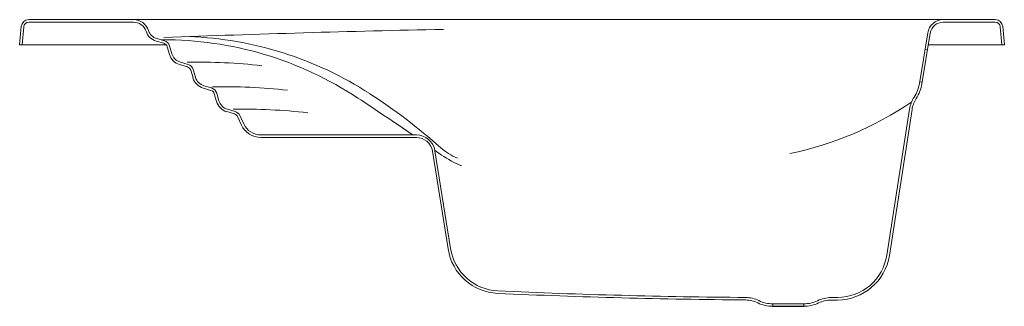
# Model space of a CAD drawing. Header units: millimetres. Extents: x 1312.86 to 1314.43, y 3711.03 to 3711.48.
import ezdxf

# ---------------------------------------------------------------- set-up
doc = ezdxf.new("R2010")
doc.units = ezdxf.units.MM
doc.layers.add('SANINDUSA', color=3, linetype='Continuous')

msp = doc.modelspace()

# ---------------------------------------------------------------- linework, layer by layer
at = {"layer": 'SANINDUSA', "lineweight": 0}
for p, q in [((1312.8615, 3711.471), (1312.8589, 3711.442)), ((1312.8655, 3711.4707), (1312.863, 3711.442)), ((1313.0402, 3711.482), (1312.8734, 3711.482)), ((1313.0402, 3711.478), (1312.8734, 3711.478)), ((1313.0402, 3711.482), (1314.3294, 3711.482)), ((1314.4122, 3711.482), (1314.3294, 3711.482)), ((1314.4122, 3711.478), (1314.3294, 3711.478)), ((1314.4201, 3711.4707), (1314.4226, 3711.442)), ((1314.4241, 3711.471), (1314.4267, 3711.442)), ((1314.3048, 3711.461), (1314.2915, 3711.3806)), ((1314.3087, 3711.4604), (1314.2955, 3711.38)), ((1312.863, 3711.442), (1312.8589, 3711.442)), ((1312.863, 3711.442), (1313.0921, 3711.442)), ((1313.0761, 3711.448), (1313.0884, 3711.4444)), ((1313.0773, 3711.4518), (1313.0895, 3711.4482)), ((1313.0938, 3711.439), (1313.0974, 3711.4267)), ((1313.0976, 3711.4401), (1313.1012, 3711.4278)), ((1314.4226, 3711.442), (1314.3057, 3711.442)), ((1314.4267, 3711.442), (1314.4226, 3711.442)), ((1314.3005, 3711.4352), (1314.3045, 3711.4346)), ((1313.1136, 3711.4105), (1313.1259, 3711.4069)), ((1313.1148, 3711.4143), (1313.127, 3711.4107)), ((1313.1313, 3711.4015), (1313.1349, 3711.3892)), ((1313.1351, 3711.4026), (1313.1387, 3711.3903)), ((1313.1523, 3711.3768), (1313.1645, 3711.3732)), ((1314.292, 3711.3832), (1314.2959, 3711.3826)), ((1313.1511, 3711.373), (1313.1634, 3711.3694)), ((1313.1688, 3711.364), (1313.1724, 3711.3517)), ((1313.1726, 3711.3651), (1313.1762, 3711.3528)), ((1313.1886, 3711.3355), (1313.2009, 3711.3319)), ((1313.1898, 3711.3393), (1313.202, 3711.3357)), ((1313.2095, 3711.3293), (1313.2157, 3711.3159)), ((1314.2396, 3711.1072), (1314.2758, 3711.3395)), ((1314.2436, 3711.1066), (1314.2798, 3711.3389)), ((1313.2059, 3711.3276), (1313.2121, 3711.3142)), ((1313.2429, 3711.2985), (1313.4905, 3711.2985)), ((1313.2429, 3711.2945), (1313.4905, 3711.2945)), ((1313.5162, 3711.2726), (1313.541, 3711.1168)), ((1313.5202, 3711.2732), (1313.545, 3711.1174)), ((1314.0579, 3711.0295), (1314.0579, 3711.0255)), ((1314.0579, 3711.0295), (1314.1074, 3711.0295)), ((1314.1074, 3711.0295), (1314.1074, 3711.0255))]:
    msp.add_line(p, q, dxfattribs=at)
at = {"layer": 'SANINDUSA'}
msp.add_line((1314.0579, 3711.0255), (1314.1074, 3711.0255), dxfattribs=at)
at = {"layer": 'SANINDUSA', "lineweight": 0}
for centre, radius, start, end in [((1312.8734, 3711.47), 0.012, 90, 175), ((1312.8734, 3711.47), 0.008, 90, 175), ((1313.0402, 3711.457), 0.025, 18.1894, 90), ((1313.0402, 3711.457), 0.021, 18.1894, 90), ((1314.3294, 3711.457), 0.025, 90, 170.6529), ((1314.3294, 3711.457), 0.021, 90, 170.6529), ((1314.4122, 3711.47), 0.012, 5, 90), ((1314.4122, 3711.47), 0.008, 5, 90), ((1313.0829, 3711.471), 0.024, 198.1894, 253.5602), ((1313.0829, 3711.471), 0.02, 198.1894, 253.5602), ((1314.0106, 3687.5939), 23.8774, 91.14459, 92.2131), ((1313.1071, 3710.8862), 0.5693, 57.1014, 87.8758), ((1313.0881, 3710.8877), 0.5623, 56.617, 90.2645), ((1313.0861, 3711.4367), 0.008, 16.4398, 73.5602), ((1313.0861, 3711.4367), 0.012, 16.4398, 73.5602), ((1313.1204, 3711.4335), 0.024, 196.4398, 253.5602), ((1313.1204, 3711.4335), 0.02, 196.4398, 253.5602), ((1313.1406, 3710.4728), 0.9417, 83.6529, 90.9255), ((1313.1236, 3711.3992), 0.008, 16.4398, 73.5602), ((1313.1236, 3711.3992), 0.012, 16.4398, 73.5602), ((1313.1579, 3711.396), 0.02, 196.4398, 253.5602), ((1313.1579, 3711.396), 0.024, 196.4398, 253.5602), ((1313.1811, 3710.4336), 0.9417, 83.6529, 90.9255), ((1314.2343, 3711.3901), 0.058, 327.3425, 350.6529), ((1314.2343, 3711.3901), 0.062, 327.3425, 350.6529), ((1313.1611, 3711.3617), 0.008, 16.4398, 73.5602), ((1313.1611, 3711.3617), 0.012, 16.4398, 73.5602), ((1312.9195, 3710.5962), 0.9146, 48.224, 57.1014), ((1313.1954, 3711.3585), 0.024, 196.4398, 253.5602), ((1313.1954, 3711.3585), 0.02, 196.4398, 253.5602), ((1310.5054, 3706.9683), 5.2561, 55.4707, 56.617), ((1313.977, 3711.7933), 0.5355, 281.6563, 304.3554), ((1314.3252, 3711.3318), 0.05, 147.3425, 171.1457), ((1314.3252, 3711.3318), 0.046, 147.3425, 171.1457), ((1313.2138, 3710.3978), 0.9417, 83.6529, 90.9255), ((1313.1986, 3711.3242), 0.008, 24.9036, 73.5602), ((1313.1986, 3711.3242), 0.012, 24.9036, 73.5602), ((1313.2429, 3711.3285), 0.034, 204.9036, 270), ((1313.2429, 3711.3285), 0.03, 204.9036, 270), ((1313.4905, 3711.2685), 0.03, 9.0494, 90), ((1313.4905, 3711.2685), 0.026, 9.0494, 90), ((1310.5054, 3706.9683), 5.2561, 54.8588, 55.0024), ((1313.5897, 3711.3464), 0.0913, 228.224, 248.3512), ((1313.6187, 3711.3914), 0.1528, 234.8588, 248.5606), ((1313.624, 3711.13), 0.084, 189.0494, 267.4022), ((1313.624, 3711.13), 0.08, 189.0494, 267.4022), ((1314.1606, 3711.1195), 0.08, 270.3537, 351.1457), ((1314.1606, 3711.1195), 0.084, 270.3537, 351.1457), ((1314.0963, 3721.5393), 10.504, 267.40219, 269.554), ((1314.0963, 3721.5393), 10.5, 267.40219, 269.554), ((1314.0141, 3710.9896), 0.05, 64.006, 89.5571), ((1314.0141, 3710.9896), 0.046, 64.006, 89.5571), ((1314.0579, 3711.0795), 0.054, 244.0284, 270), ((1314.0579, 3711.0795), 0.05, 244.0284, 270), ((1314.1074, 3711.0795), 0.05, 270, 295.7373), ((1314.1074, 3711.0795), 0.054, 270, 295.7373), ((1314.1509, 3710.9894), 0.05, 90.2965, 115.7373), ((1314.1509, 3710.9894), 0.046, 90.2965, 115.7373), ((1314.0963, 3721.5393), 10.5, 270.29653, 270.35372), ((1314.0963, 3721.5393), 10.504, 270.29653, 270.35372)]:
    msp.add_arc(centre, radius, start, end, dxfattribs=at)

doc.saveas('drawing.dxf')
